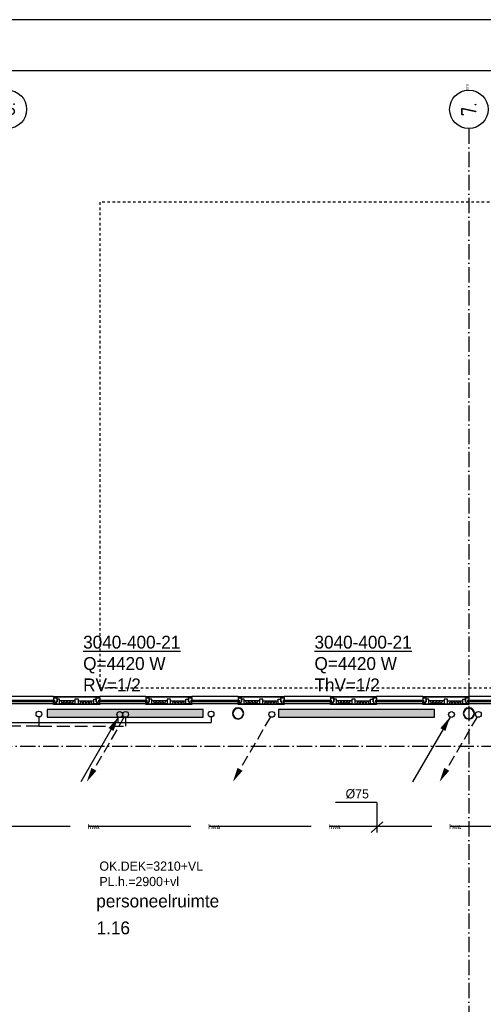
# Model space of a CAD drawing. Extents: x -41378 to 114803, y -24080 to 82188.
# Tile 118 of 137: x 57430 to 66473, y 62993 to 82188. Entities that reach past the tile are written whole.
import ezdxf
from ezdxf.enums import TextEntityAlignment as Align

# ---------------------------------------------------------------- set-up
doc = ezdxf.new("R2010")
doc.units = 0
doc.header["$LTSCALE"] = 50
for name, pattern in [('2322107', [2000, 1000, 1000]), ('2322108', [7, 5, -2]), ('2322122', [47, 40, -7]), ('DASHDOT', [9, 6, -1.5, 0, -1.5]), ('HIDDEN', [2, 1, -1])]:
    doc.linetypes.add(name, pattern=pattern)
doc.layers.get('0').update_dxf_attribs({"linetype": 'CONTINUOUS'})
for name, color, linetype in [('00KAD025', 2, 'CONTINUOUS'), ('00KAD070', 5, 'CONTINUOUS'), ('AL$1----_MAATVOERING', 7, 'CONTINUOUS'), ('AL$7----_STRAMIEN', 1, 'DASHDOT'), ('AL21K---_ISOLATIE', 1, 'CONTINUOUS'), ('AL28----_KONSTRUKTIE', 3, 'CONTINUOUS'), ('AL31----_BUITENKOZ', 7, 'CONTINUOUS'), ('ALN-----_BLOCKNAAM', 2, 'CONTINUOUS'), ('ALXOU---_GLAS', 7, 'CONTINUOUS'), ('BOUW', 8, 'CONTINUOUS'), ('WI561---', 1, 'CONTINUOUS'), ('WL521---', 4, 'CONTINUOUS'), ('WL561---', 4, 'CONTINUOUS'), ('WL561---_AANVOER', 4, 'CONTINUOUS'), ('WL561---_RETOUR', 4, 'CONTINUOUS'), ('WM$1----', 1, 'CONTINUOUS'), ('WM521---', 1, 'CONTINUOUS'), ('WM570---', 1, 'CONTINUOUS')]:
    doc.layers.add(name, color=color, linetype=linetype)
doc.layers.get('0').freeze()
doc.styles.add('BURO-018', font='BUROFONT.shx', dxfattribs={"height": 90})
doc.styles.add('BURO-025', font='BUROFONT.shx', dxfattribs={"height": 250})
doc.styles.get("Standard").update_dxf_attribs({"font": 'ISOCP'})

# ---------------------------------------------------------------- blocks, each defined once
blk = doc.blocks.new('1011')
at = {"layer": 'AL$7----_STRAMIEN', "color": 7, "linetype": 'CONTINUOUS'}
blk.add_circle((-750, 0), 750, dxfattribs=at)
at = {"layer": 'ALN-----_BLOCKNAAM', "linetype": 'CONTINUOUS'}
blk.add_text('1011', height=100, dxfattribs=at).set_placement((0, 0))
blk = doc.blocks.new('LDV4107')
at = {"color": 0, "linetype": 'CONTINUOUS'}
blk.add_line((-0.25, -0.43), (-6.75, -11.69), dxfattribs=at)
blk.add_lwpolyline([(-0.25, -0.43, 0, 1, 0), (-1.5, -2.6, 1, 1, 0)], format="xyseb", dxfattribs=at)
blk.add_circle((0, 0), 0.5, dxfattribs=at)
blk = doc.blocks.new('LDV2108')
at = {"color": 0, "linetype": 'CONTINUOUS'}
for p, q in [((-0.25, -0.43), (-1.19, -2.06)), ((-1.56, -2.71), (-2.5, -4.33)), ((-2.87, -4.98), (-3.81, -6.6)), ((-4.19, -7.25), (-5.12, -8.88)), ((-5.5, -9.53), (-6.44, -11.15))]:
    blk.add_line(p, q, dxfattribs=at)
blk.add_lwpolyline([(-6.75, -11.69, 0, 1, 0), (-5.5, -9.53, 1, 1, 0)], format="xyseb", dxfattribs=at)
blk.add_circle((0, 0), 0.5, dxfattribs=at)
blk = doc.blocks.new('2322401')
at = {"color": 0, "linetype": 'CONTINUOUS'}
for p, q in [((-0.5, 0.5, 1), (-0.5, 0.5)), ((-0.5, 0.5, 1), (-0.5, -0.5, 1)), ((0.5, 0.5, 1), (-0.5, 0.5, 1)), ((0.5, 0.5), (-0.5, 0.5)), ((-0.5, 0.5), (-0.5, -0.5)), ((0.5, 0.5, 1), (0.5, 0.5)), ((0.5, -0.5, 1), (0.5, 0.5, 1)), ((0.5, -0.5), (0.5, 0.5)), ((-0.5, -0.5, 1), (-0.5, -0.5)), ((-0.5, -0.5, 1), (0.5, -0.5, 1)), ((-0.5, -0.5), (0.5, -0.5)), ((0.5, -0.5, 1), (0.5, -0.5))]:
    blk.add_line(p, q, dxfattribs=at)
blk = doc.blocks.new('CVHATCH1')
at = {"color": 0, "linetype": 'CONTINUOUS'}
blk.add_solid([(-0.5, -0.5), (0.5, -0.5), (-0.5, 0.5), (0.5, 0.5)], dxfattribs=at)
blk = doc.blocks.new('CVRINFO2')
at = {"color": 0, "linetype": 'CONTINUOUS', "style": 'BURO-025'}
for tag, p in [('CV_TEXT125', (0, 0)), ('CV_TEXT225', (0, -4.17)), ('CV_TEXT325', (0, -8.33)), ('CV_TEXT425', (0, -12.5))]:
    blk.add_attdef(tag, p, '', height=2.5, dxfattribs=at)
blk = doc.blocks.new('2322122-2')
at = {"layer": 'WM521---', "color": 0, "style": 'BURO-018'}
for p in [(58874, 66457), (61224, 66457), (63574, 66457), (65924, 66457)]:
    blk.add_text('hwa', height=90, dxfattribs=at).set_placement(p, align=Align.MIDDLE)

msp = doc.modelspace()

# ---------------------------------------------------------------- linework, layer by layer
at = {"layer": '00KAD025', "linetype": 'CONTINUOUS'}
msp.add_line((114803.4, 82187.6), (-41378.4, 82187.6), dxfattribs=at)
at = {"layer": '00KAD070', "linetype": 'CONTINUOUS'}
msp.add_line((113803.4, 81187.6), (-40378.4, 81187.6), dxfattribs=at)
at = {"layer": 'AL$1----_MAATVOERING', "color": 8, "linetype": 'HIDDEN'}
for p, q in [((73491, 78627.3), (58991, 78627.3)), ((58991, 78627.3), (58991, 69162.9)), ((58991, 69162.9), (73491, 69163.9))]:
    msp.add_line(p, q, dxfattribs=at)
at = {"layer": 'AL$7----_STRAMIEN', "color": 1}
msp.add_line((66191, 80064.7), (66191, 10167.3), dxfattribs=at)
at = {"layer": 'AL$7----_STRAMIEN'}
msp.add_line((47534.5, 68027.3), (75977.8, 68027.3), dxfattribs=at)
at = {"layer": 'AL21K---_ISOLATIE', "color": 8, "linetype": 'CONTINUOUS'}
for p, q in [((58507.5, 68911.3), (58208, 68911.3)), ((58267.9, 68851.3), (58237.9, 68911.3)), ((58237.9, 68911.3), (58263.9, 68851.3)), ((58297.8, 68911.3), (58267.9, 68851.3)), ((58327.8, 68851.3), (58297.8, 68911.3)), ((58357.7, 68911.3), (58327.8, 68851.3)), ((58387.7, 68851.3), (58357.7, 68911.3)), ((58417.6, 68911.3), (58387.7, 68851.3)), ((58447.6, 68851.3), (58417.6, 68911.3)), ((58477.5, 68911.3), (58447.6, 68851.3)), ((58451.6, 68851.3), (58477.5, 68911.3)), ((58574.5, 68911.3), (58874, 68911.3)), ((58630.4, 68911.3), (58604.4, 68851.3)), ((58604.4, 68851.3), (58634.4, 68911.3)), ((58634.4, 68911.3), (58664.3, 68851.3)), ((58664.3, 68851.3), (58694.3, 68911.3)), ((58694.3, 68911.3), (58724.2, 68851.3)), ((58724.2, 68851.3), (58754.2, 68911.3)), ((58754.2, 68911.3), (58784.1, 68851.3)), ((58784.1, 68851.3), (58814.1, 68911.3)), ((58814.1, 68911.3), (58844, 68851.3)), ((58844, 68851.3), (58818.1, 68911.3)), ((60307.5, 68911.3), (60008, 68911.3)), ((60067.9, 68851.3), (60037.9, 68911.3)), ((60037.9, 68911.3), (60063.9, 68851.3)), ((60097.8, 68911.3), (60067.9, 68851.3)), ((60127.8, 68851.3), (60097.8, 68911.3)), ((60157.7, 68911.3), (60127.8, 68851.3)), ((60187.7, 68851.3), (60157.7, 68911.3)), ((60217.6, 68911.3), (60187.7, 68851.3)), ((60247.6, 68851.3), (60217.6, 68911.3)), ((60277.5, 68911.3), (60247.6, 68851.3)), ((60251.6, 68851.3), (60277.5, 68911.3)), ((60374.5, 68911.3), (60674, 68911.3)), ((60430.4, 68911.3), (60404.4, 68851.3)), ((60404.4, 68851.3), (60434.4, 68911.3)), ((60434.4, 68911.3), (60464.3, 68851.3)), ((60464.3, 68851.3), (60494.3, 68911.3)), ((60494.3, 68911.3), (60524.2, 68851.3)), ((60524.2, 68851.3), (60554.2, 68911.3)), ((60554.2, 68911.3), (60584.1, 68851.3)), ((60584.1, 68851.3), (60614.1, 68911.3)), ((60614.1, 68911.3), (60644, 68851.3)), ((60644, 68851.3), (60618.1, 68911.3)), ((62107.5, 68911.3), (61808, 68911.3)), ((61867.9, 68851.3), (61837.9, 68911.3)), ((61837.9, 68911.3), (61863.9, 68851.3)), ((61897.8, 68911.3), (61867.9, 68851.3)), ((61927.8, 68851.3), (61897.8, 68911.3)), ((61957.7, 68911.3), (61927.8, 68851.3)), ((61987.7, 68851.3), (61957.7, 68911.3)), ((62017.6, 68911.3), (61987.7, 68851.3)), ((62047.6, 68851.3), (62017.6, 68911.3)), ((62077.5, 68911.3), (62047.6, 68851.3)), ((62051.6, 68851.3), (62077.5, 68911.3)), ((62174.5, 68911.3), (62474, 68911.3)), ((62230.4, 68911.3), (62204.4, 68851.3)), ((62204.4, 68851.3), (62234.4, 68911.3)), ((62234.4, 68911.3), (62264.3, 68851.3)), ((62264.3, 68851.3), (62294.3, 68911.3)), ((62294.3, 68911.3), (62324.2, 68851.3)), ((62324.2, 68851.3), (62354.2, 68911.3)), ((62354.2, 68911.3), (62384.1, 68851.3)), ((62384.1, 68851.3), (62414.1, 68911.3)), ((62414.1, 68911.3), (62444, 68851.3)), ((62444, 68851.3), (62418.1, 68911.3)), ((63907.5, 68911.3), (63608, 68911.3)), ((63667.9, 68851.3), (63637.9, 68911.3)), ((63637.9, 68911.3), (63663.9, 68851.3)), ((63697.8, 68911.3), (63667.9, 68851.3)), ((63727.8, 68851.3), (63697.8, 68911.3)), ((63757.7, 68911.3), (63727.8, 68851.3)), ((63787.7, 68851.3), (63757.7, 68911.3)), ((63817.6, 68911.3), (63787.7, 68851.3)), ((63847.6, 68851.3), (63817.6, 68911.3)), ((63877.5, 68911.3), (63847.6, 68851.3)), ((63851.6, 68851.3), (63877.5, 68911.3)), ((63974.5, 68911.3), (64274, 68911.3)), ((64030.4, 68911.3), (64004.4, 68851.3)), ((64004.4, 68851.3), (64034.4, 68911.3)), ((64034.4, 68911.3), (64064.3, 68851.3)), ((64064.3, 68851.3), (64094.3, 68911.3)), ((64094.3, 68911.3), (64124.2, 68851.3)), ((64124.2, 68851.3), (64154.2, 68911.3)), ((64154.2, 68911.3), (64184.1, 68851.3)), ((64184.1, 68851.3), (64214.1, 68911.3)), ((64214.1, 68911.3), (64244, 68851.3)), ((64244, 68851.3), (64218.1, 68911.3)), ((65707.5, 68911.3), (65408, 68911.3)), ((65467.9, 68851.3), (65437.9, 68911.3)), ((65437.9, 68911.3), (65463.9, 68851.3)), ((65497.8, 68911.3), (65467.9, 68851.3)), ((65527.8, 68851.3), (65497.8, 68911.3)), ((65557.7, 68911.3), (65527.8, 68851.3)), ((65587.7, 68851.3), (65557.7, 68911.3)), ((65617.6, 68911.3), (65587.7, 68851.3)), ((65647.6, 68851.3), (65617.6, 68911.3)), ((65677.5, 68911.3), (65647.6, 68851.3)), ((65651.6, 68851.3), (65677.5, 68911.3)), ((65774.5, 68911.3), (66074, 68911.3)), ((65830.4, 68911.3), (65804.4, 68851.3)), ((65804.4, 68851.3), (65834.4, 68911.3)), ((65834.4, 68911.3), (65864.3, 68851.3)), ((65864.3, 68851.3), (65894.3, 68911.3)), ((65894.3, 68911.3), (65924.2, 68851.3)), ((65924.2, 68851.3), (65954.2, 68911.3)), ((65954.2, 68911.3), (65984.1, 68851.3)), ((65984.1, 68851.3), (66014.1, 68911.3)), ((66014.1, 68911.3), (66044, 68851.3)), ((66044, 68851.3), (66018.1, 68911.3)), ((58507.5, 68851.3), (58208, 68851.3)), ((58574.5, 68851.3), (58874, 68851.3)), ((60307.5, 68851.3), (60008, 68851.3)), ((60374.5, 68851.3), (60674, 68851.3)), ((62107.5, 68851.3), (61808, 68851.3)), ((62174.5, 68851.3), (62474, 68851.3)), ((63907.5, 68851.3), (63608, 68851.3)), ((63974.5, 68851.3), (64274, 68851.3)), ((65707.5, 68851.3), (65408, 68851.3)), ((65774.5, 68851.3), (66074, 68851.3))]:
    msp.add_line(p, q, dxfattribs=at)
at = {"layer": 'AL28----_KONSTRUKTIE', "color": 8}
for centre, radius, start, end in [((61691, 68662.3), 109.5, 0, 180), ((61691, 68662.3), 101.5, 0, 180), ((66191, 68662.3), 109.5, 0, 180), ((66191, 68662.3), 101.5, 0, 180), ((61691, 68662.3), 109.5, 180, 0), ((61691, 68662.3), 101.5, 180, 0), ((66191, 68662.3), 109.5, 180, 0), ((66191, 68662.3), 101.5, 180, 0)]:
    msp.add_arc(centre, radius, start, end, dxfattribs=at)
at = {"layer": 'AL31----_BUITENKOZ', "color": 8}
for p, q in [((58091, 68992.3), (57191, 68992.3)), ((58091, 68980.3), (58091, 68992.3)), ((58091, 68992.3), (58991, 68992.3)), ((58991, 68980.3), (58091, 68980.3)), ((58158, 68965.3), (58091, 68965.3)), ((58091, 68965.3), (58091, 68920.3)), ((58091, 68920.3), (58108, 68920.3)), ((58144, 68980.3), (58101, 68980.3)), ((58101, 68980.3), (58101, 68965.3)), ((58101, 68965.3), (58144, 68965.3)), ((58108, 68920.3), (58108, 68851.3)), ((58144, 68965.3), (58144, 68980.3)), ((58158, 68886.3), (58158, 68965.3)), ((58208, 68941.3), (58158, 68941.3)), ((58158, 68941.3), (58158, 68886.3)), ((58208, 68851.3), (58208, 68941.3)), ((58574.5, 68941.3), (58507.5, 68941.3)), ((58507.5, 68941.3), (58507.5, 68851.3)), ((58574.5, 68851.3), (58574.5, 68941.3)), ((58874, 68851.3), (58874, 68941.3)), ((58874, 68941.3), (58924, 68941.3)), ((58924, 68886.3), (58924, 68965.3)), ((58924, 68965.3), (58991, 68965.3)), ((58924, 68941.3), (58924, 68886.3)), ((58938, 68965.3), (58938, 68980.3)), ((58938, 68980.3), (58981, 68980.3)), ((58981, 68965.3), (58938, 68965.3)), ((58991, 68920.3), (58974, 68920.3)), ((58974, 68920.3), (58974, 68851.3)), ((58981, 68980.3), (58981, 68965.3)), ((58991, 68992.3), (58991, 68980.3)), ((59891, 68992.3), (58991, 68992.3)), ((58991, 68965.3), (58991, 68920.3)), ((59891, 68980.3), (59891, 68992.3)), ((59891, 68992.3), (60791, 68992.3)), ((60791, 68980.3), (59891, 68980.3)), ((59958, 68965.3), (59891, 68965.3)), ((59891, 68965.3), (59891, 68920.3)), ((59891, 68920.3), (59908, 68920.3)), ((59944, 68980.3), (59901, 68980.3)), ((59901, 68980.3), (59901, 68965.3)), ((59901, 68965.3), (59944, 68965.3)), ((59908, 68920.3), (59908, 68851.3)), ((59944, 68965.3), (59944, 68980.3)), ((59958, 68886.3), (59958, 68965.3)), ((60008, 68941.3), (59958, 68941.3)), ((59958, 68941.3), (59958, 68886.3)), ((60008, 68851.3), (60008, 68941.3)), ((60374.5, 68941.3), (60307.5, 68941.3)), ((60307.5, 68941.3), (60307.5, 68851.3)), ((60374.5, 68851.3), (60374.5, 68941.3)), ((60674, 68851.3), (60674, 68941.3)), ((60674, 68941.3), (60724, 68941.3)), ((60724, 68886.3), (60724, 68965.3)), ((60724, 68965.3), (60791, 68965.3)), ((60724, 68941.3), (60724, 68886.3)), ((60738, 68965.3), (60738, 68980.3)), ((60738, 68980.3), (60781, 68980.3)), ((60781, 68965.3), (60738, 68965.3)), ((60791, 68920.3), (60774, 68920.3)), ((60774, 68920.3), (60774, 68851.3)), ((60781, 68980.3), (60781, 68965.3)), ((61691, 68992.3), (60791, 68992.3)), ((60791, 68992.3), (60791, 68980.3)), ((60791, 68965.3), (60791, 68920.3)), ((61691, 68980.3), (61691, 68992.3)), ((61691, 68992.3), (62591, 68992.3)), ((62591, 68980.3), (61691, 68980.3)), ((61758, 68965.3), (61691, 68965.3)), ((61691, 68965.3), (61691, 68920.3)), ((61691, 68920.3), (61708, 68920.3)), ((61744, 68980.3), (61701, 68980.3)), ((61701, 68980.3), (61701, 68965.3)), ((61701, 68965.3), (61744, 68965.3)), ((61708, 68920.3), (61708, 68851.3)), ((61744, 68965.3), (61744, 68980.3)), ((61758, 68886.3), (61758, 68965.3)), ((61808, 68941.3), (61758, 68941.3)), ((61758, 68941.3), (61758, 68886.3)), ((61808, 68851.3), (61808, 68941.3)), ((62174.5, 68941.3), (62107.5, 68941.3)), ((62107.5, 68941.3), (62107.5, 68851.3)), ((62174.5, 68851.3), (62174.5, 68941.3)), ((62474, 68851.3), (62474, 68941.3)), ((62474, 68941.3), (62524, 68941.3)), ((62524, 68886.3), (62524, 68965.3)), ((62524, 68965.3), (62591, 68965.3)), ((62524, 68941.3), (62524, 68886.3)), ((62538, 68965.3), (62538, 68980.3)), ((62538, 68980.3), (62581, 68980.3)), ((62581, 68965.3), (62538, 68965.3)), ((62591, 68920.3), (62574, 68920.3)), ((62574, 68920.3), (62574, 68851.3)), ((62581, 68980.3), (62581, 68965.3)), ((63491, 68992.3), (62591, 68992.3)), ((62591, 68992.3), (62591, 68980.3)), ((62591, 68965.3), (62591, 68920.3)), ((63491, 68980.3), (63491, 68992.3)), ((63491, 68992.3), (64391, 68992.3)), ((64391, 68980.3), (63491, 68980.3)), ((63558, 68965.3), (63491, 68965.3)), ((63491, 68965.3), (63491, 68920.3)), ((63491, 68920.3), (63508, 68920.3)), ((63544, 68980.3), (63501, 68980.3)), ((63501, 68980.3), (63501, 68965.3)), ((63501, 68965.3), (63544, 68965.3)), ((63508, 68920.3), (63508, 68851.3)), ((63544, 68965.3), (63544, 68980.3)), ((63558, 68886.3), (63558, 68965.3)), ((63608, 68941.3), (63558, 68941.3)), ((63558, 68941.3), (63558, 68886.3)), ((63608, 68851.3), (63608, 68941.3)), ((63974.5, 68941.3), (63907.5, 68941.3)), ((63907.5, 68941.3), (63907.5, 68851.3)), ((63974.5, 68851.3), (63974.5, 68941.3)), ((64274, 68851.3), (64274, 68941.3)), ((64274, 68941.3), (64324, 68941.3)), ((64324, 68886.3), (64324, 68965.3)), ((64324, 68965.3), (64391, 68965.3)), ((64324, 68941.3), (64324, 68886.3)), ((64338, 68965.3), (64338, 68980.3)), ((64338, 68980.3), (64381, 68980.3)), ((64381, 68965.3), (64338, 68965.3)), ((64391, 68920.3), (64374, 68920.3)), ((64374, 68920.3), (64374, 68851.3)), ((64381, 68980.3), (64381, 68965.3)), ((64391, 68992.3), (64391, 68980.3)), ((65291, 68992.3), (64391, 68992.3)), ((64391, 68965.3), (64391, 68920.3)), ((65291, 68980.3), (65291, 68992.3)), ((65291, 68992.3), (66191, 68992.3)), ((66191, 68980.3), (65291, 68980.3)), ((65358, 68965.3), (65291, 68965.3)), ((65291, 68965.3), (65291, 68920.3)), ((65291, 68920.3), (65308, 68920.3)), ((65344, 68980.3), (65301, 68980.3)), ((65301, 68980.3), (65301, 68965.3)), ((65301, 68965.3), (65344, 68965.3)), ((65308, 68920.3), (65308, 68851.3)), ((65344, 68965.3), (65344, 68980.3)), ((65358, 68886.3), (65358, 68965.3)), ((65408, 68941.3), (65358, 68941.3)), ((65358, 68941.3), (65358, 68886.3)), ((65408, 68851.3), (65408, 68941.3)), ((65774.5, 68941.3), (65707.5, 68941.3)), ((65707.5, 68941.3), (65707.5, 68851.3)), ((65774.5, 68851.3), (65774.5, 68941.3)), ((66074, 68851.3), (66074, 68941.3)), ((66074, 68941.3), (66124, 68941.3)), ((66124, 68886.3), (66124, 68965.3)), ((66124, 68965.3), (66191, 68965.3)), ((66124, 68941.3), (66124, 68886.3)), ((66138, 68965.3), (66138, 68980.3)), ((66138, 68980.3), (66181, 68980.3)), ((66181, 68965.3), (66138, 68965.3)), ((66191, 68920.3), (66174, 68920.3)), ((66174, 68920.3), (66174, 68851.3)), ((66181, 68980.3), (66181, 68965.3)), ((67091, 68992.3), (66191, 68992.3)), ((66191, 68992.3), (66191, 68980.3)), ((66191, 68965.3), (66191, 68920.3)), ((58091, 68851.3), (57191, 68851.3)), ((58091, 68851.3), (58091, 68890.3)), ((58091, 68890.3), (58108, 68890.3)), ((58091, 68836.3), (58091, 68851.3)), ((58091, 68851.3), (58991, 68851.3)), ((58108, 68851.3), (58091, 68851.3)), ((58991, 68836.3), (58091, 68836.3)), ((58108, 68890.3), (58108, 68851.3)), ((58108, 68851.3), (58141, 68851.3)), ((58141, 68851.3), (58141, 68886.3)), ((58141, 68886.3), (58158, 68886.3)), ((58158, 68886.3), (58141, 68886.3)), ((58141, 68886.3), (58141, 68851.3)), ((58141, 68851.3), (58208, 68851.3)), ((58507.5, 68851.3), (58574.5, 68851.3)), ((58941, 68851.3), (58874, 68851.3)), ((58941, 68886.3), (58924, 68886.3)), ((58924, 68886.3), (58941, 68886.3)), ((58941, 68851.3), (58941, 68886.3)), ((58941, 68886.3), (58941, 68851.3)), ((58974, 68851.3), (58941, 68851.3)), ((58974, 68890.3), (58974, 68851.3)), ((58991, 68890.3), (58974, 68890.3)), ((58974, 68851.3), (58991, 68851.3)), ((58991, 68851.3), (58991, 68890.3)), ((58991, 68851.3), (58991, 68836.3)), ((59891, 68851.3), (58991, 68851.3)), ((59891, 68851.3), (59891, 68890.3)), ((59891, 68890.3), (59908, 68890.3)), ((59908, 68851.3), (59891, 68851.3)), ((59891, 68836.3), (59891, 68851.3)), ((59891, 68851.3), (60791, 68851.3)), ((60791, 68836.3), (59891, 68836.3)), ((59908, 68890.3), (59908, 68851.3)), ((59908, 68851.3), (59941, 68851.3)), ((59941, 68851.3), (59941, 68886.3)), ((59941, 68886.3), (59958, 68886.3)), ((59958, 68886.3), (59941, 68886.3)), ((59941, 68886.3), (59941, 68851.3)), ((59941, 68851.3), (60008, 68851.3)), ((60307.5, 68851.3), (60374.5, 68851.3)), ((60741, 68851.3), (60674, 68851.3)), ((60724, 68886.3), (60741, 68886.3)), ((60741, 68886.3), (60724, 68886.3)), ((60741, 68886.3), (60741, 68851.3)), ((60741, 68851.3), (60741, 68886.3)), ((60774, 68851.3), (60741, 68851.3)), ((60774, 68890.3), (60774, 68851.3)), ((60791, 68890.3), (60774, 68890.3)), ((60774, 68851.3), (60791, 68851.3)), ((60791, 68851.3), (60791, 68890.3)), ((61691, 68851.3), (60791, 68851.3)), ((60791, 68851.3), (60791, 68836.3)), ((61691, 68851.3), (61691, 68890.3)), ((61691, 68890.3), (61708, 68890.3)), ((61691, 68836.3), (61691, 68851.3)), ((61691, 68851.3), (62591, 68851.3)), ((61708, 68851.3), (61691, 68851.3)), ((62591, 68836.3), (61691, 68836.3)), ((61708, 68890.3), (61708, 68851.3)), ((61708, 68851.3), (61741, 68851.3)), ((61758, 68886.3), (61741, 68886.3)), ((61741, 68886.3), (61741, 68851.3)), ((61741, 68851.3), (61741, 68886.3)), ((61741, 68886.3), (61758, 68886.3)), ((61741, 68851.3), (61808, 68851.3)), ((62107.5, 68851.3), (62174.5, 68851.3)), ((62541, 68851.3), (62474, 68851.3)), ((62541, 68886.3), (62524, 68886.3)), ((62524, 68886.3), (62541, 68886.3)), ((62541, 68851.3), (62541, 68886.3)), ((62541, 68886.3), (62541, 68851.3)), ((62574, 68851.3), (62541, 68851.3)), ((62574, 68890.3), (62574, 68851.3)), ((62591, 68890.3), (62574, 68890.3)), ((62574, 68851.3), (62591, 68851.3)), ((62591, 68851.3), (62591, 68890.3)), ((63491, 68851.3), (62591, 68851.3)), ((62591, 68851.3), (62591, 68836.3)), ((63491, 68851.3), (63491, 68890.3)), ((63491, 68890.3), (63508, 68890.3)), ((63491, 68836.3), (63491, 68851.3)), ((63491, 68851.3), (64391, 68851.3)), ((63508, 68851.3), (63491, 68851.3)), ((64391, 68836.3), (63491, 68836.3)), ((63508, 68890.3), (63508, 68851.3)), ((63508, 68851.3), (63541, 68851.3)), ((63541, 68851.3), (63541, 68886.3)), ((63541, 68886.3), (63558, 68886.3)), ((63558, 68886.3), (63541, 68886.3)), ((63541, 68886.3), (63541, 68851.3)), ((63541, 68851.3), (63608, 68851.3)), ((63907.5, 68851.3), (63974.5, 68851.3)), ((64341, 68851.3), (64274, 68851.3)), ((64341, 68886.3), (64324, 68886.3)), ((64324, 68886.3), (64341, 68886.3)), ((64341, 68851.3), (64341, 68886.3)), ((64341, 68886.3), (64341, 68851.3)), ((64374, 68851.3), (64341, 68851.3)), ((64374, 68890.3), (64374, 68851.3)), ((64391, 68890.3), (64374, 68890.3)), ((64374, 68851.3), (64391, 68851.3)), ((64391, 68851.3), (64391, 68890.3)), ((64391, 68851.3), (64391, 68836.3)), ((65291, 68851.3), (64391, 68851.3)), ((65291, 68851.3), (65291, 68890.3)), ((65291, 68890.3), (65308, 68890.3)), ((65308, 68851.3), (65291, 68851.3)), ((65291, 68836.3), (65291, 68851.3)), ((65291, 68851.3), (66191, 68851.3)), ((66191, 68836.3), (65291, 68836.3)), ((65308, 68890.3), (65308, 68851.3)), ((65308, 68851.3), (65341, 68851.3)), ((65341, 68851.3), (65341, 68886.3)), ((65341, 68886.3), (65358, 68886.3)), ((65358, 68886.3), (65341, 68886.3)), ((65341, 68886.3), (65341, 68851.3)), ((65341, 68851.3), (65408, 68851.3)), ((65707.5, 68851.3), (65774.5, 68851.3)), ((66141, 68851.3), (66074, 68851.3)), ((66124, 68886.3), (66141, 68886.3)), ((66141, 68886.3), (66124, 68886.3)), ((66141, 68886.3), (66141, 68851.3)), ((66141, 68851.3), (66141, 68886.3)), ((66174, 68851.3), (66141, 68851.3)), ((66174, 68890.3), (66174, 68851.3)), ((66191, 68890.3), (66174, 68890.3)), ((66174, 68851.3), (66191, 68851.3)), ((66191, 68851.3), (66191, 68890.3)), ((67091, 68851.3), (66191, 68851.3)), ((66191, 68851.3), (66191, 68836.3))]:
    msp.add_line(p, q, dxfattribs=at)
at = {"layer": 'ALXOU---_GLAS', "color": 8}
for p, q in [((57174, 68920.3), (58108, 68920.3)), ((58108, 68920.3), (58108, 68890.3)), ((58974, 68890.3), (58974, 68920.3)), ((58974, 68920.3), (59908, 68920.3)), ((59908, 68920.3), (59908, 68890.3)), ((60774, 68890.3), (60774, 68920.3)), ((60774, 68920.3), (61708, 68920.3)), ((61708, 68920.3), (61708, 68890.3)), ((62574, 68890.3), (62574, 68920.3)), ((62574, 68920.3), (63508, 68920.3)), ((63508, 68920.3), (63508, 68890.3)), ((64374, 68890.3), (64374, 68920.3)), ((64374, 68920.3), (65308, 68920.3)), ((65308, 68920.3), (65308, 68890.3)), ((66174, 68890.3), (66174, 68920.3)), ((66174, 68920.3), (67108, 68920.3)), ((58108, 68890.3), (57174, 68890.3)), ((59908, 68890.3), (58974, 68890.3)), ((61708, 68890.3), (60774, 68890.3)), ((63508, 68890.3), (62574, 68890.3)), ((65308, 68890.3), (64374, 68890.3)), ((67108, 68890.3), (66174, 68890.3))]:
    msp.add_line(p, q, dxfattribs=at)
at = {"layer": 'WL521---', "linetype": '2322122'}
msp.add_line((81917.3, 66456.6), (56981.2, 66456.6), dxfattribs=at)
at = {"layer": 'WL561---_AANVOER', "linetype": '2322107'}
for p, q in [((59353.7, 68485.3), (59353.7, 68587.9)), ((61163, 68595.3), (61163, 68485.3)), ((53597, 68485.3), (59353.7, 68485.3)), ((59353.7, 68485.3), (61163, 68485.3))]:
    msp.add_line(p, q, dxfattribs=at)
at = {"layer": 'WL561---_RETOUR', "linetype": '2322108'}
for p, q in [((57805.5, 68595.3), (57805.5, 68416.9)), ((59502.1, 68416.9), (59502.1, 68587.9)), ((57805.5, 68416.9), (56969.8, 68416.9)), ((57805.5, 68416.9), (59502.1, 68416.9))]:
    msp.add_line(p, q, dxfattribs=at)
at = {"layer": 'WL561---_RETOUR', "color": 1}
for centre in [(57805.5, 68651.5), (61163, 68651.5)]:
    msp.add_circle(centre, 56.2, dxfattribs=at)
at = {"layer": 'WM570---'}
for p, q in [((64398.7, 66924.9), (63589.8, 66924.9)), ((64398.7, 66924.9), (64398.7, 66344.9)), ((64283.2, 66344.9), (64514.3, 66552.8))]:
    msp.add_line(p, q, dxfattribs=at)

# ---------------------------------------------------------------- block references
at = {"layer": 'AL$7----_STRAMIEN'}
ref = msp.add_blockref('1011', (57191, 80814.7), dxfattribs=dict(at, xscale=0.5, yscale=0.5, zscale=0.5, rotation=90))
ref.add_attrib('STR-NAAM', '8.', dxfattribs={"color": 3, "linetype": 'CONTINUOUS', "height": 300, "rotation": 90}).set_placement((57191, 80439.7), align=Align.MIDDLE)
ref = msp.add_blockref('1011', (66191, 80814.7), dxfattribs=dict(at, xscale=0.5, yscale=0.5, zscale=0.5, rotation=90))
ref.add_attrib('STR-NAAM', '7.', dxfattribs={"color": 3, "linetype": 'CONTINUOUS', "height": 300, "rotation": 90}).set_placement((66191, 80439.7), align=Align.MIDDLE)
at = {"layer": 'WI561---'}
ref = msp.add_blockref('CVRINFO2', (58668.1, 69927.7), dxfattribs=dict(at, xscale=100, yscale=100, zscale=100))
ref.add_attrib('CV_TEXT125', '%%u3040-400-21', (58668.1, 69927.7), dxfattribs={"layer": '0', "color": 2, "linetype": 'CONTINUOUS', "height": 250, "style": 'BURO-025'})
ref.add_attrib('CV_TEXT225', 'Q=4420 W', (58668.1, 69511.1), dxfattribs={"layer": '0', "color": 2, "linetype": 'CONTINUOUS', "height": 250, "style": 'BURO-025'})
ref.add_attrib('CV_TEXT325', 'RV=1/2', (58668.1, 69094.4), dxfattribs={"layer": '0', "color": 2, "linetype": 'CONTINUOUS', "height": 250, "style": 'BURO-025'})
ref = msp.add_blockref('CVRINFO2', (63180.4, 69927.7), dxfattribs=dict(at, xscale=100, yscale=100, zscale=100))
ref.add_attrib('CV_TEXT125', '%%u3040-400-21', (63180.4, 69927.7), dxfattribs={"layer": '0', "color": 2, "linetype": 'CONTINUOUS', "height": 250, "style": 'BURO-025'})
ref.add_attrib('CV_TEXT225', 'Q=4420 W', (63180.4, 69511.1), dxfattribs={"layer": '0', "color": 2, "linetype": 'CONTINUOUS', "height": 250, "style": 'BURO-025'})
ref.add_attrib('CV_TEXT325', 'ThV=1/2', (63180.4, 69094.4), dxfattribs={"layer": '0', "color": 2, "linetype": 'CONTINUOUS', "height": 250, "style": 'BURO-025'})
at = {"layer": 'WL561---', "xscale": 3040, "yscale": 150}
for name, p, zscale, rotation in [('CVHATCH1', (59486.6, 68662.3), 3040, 180.0000000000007), ('2322401', (59486.6, 68662.3), 400, 180.0000000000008), ('2322401', (63998.8, 68662.3), 400, 180.0000000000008), ('CVHATCH1', (63998.8, 68662.3), 3040, 180.0000000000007)]:
    msp.add_blockref(name, p, dxfattribs=dict(at, zscale=zscale, rotation=rotation))
at = {"layer": 'WL561---_AANVOER', "color": 2, "xscale": 112.5, "yscale": 112.5, "zscale": 112.5}
for p in [(59381, 68641.8), (65852.9, 68641.8)]:
    msp.add_blockref('LDV4107', p, dxfattribs=at)
at = {"layer": 'WL561---_RETOUR', "color": 2, "xscale": 112.5, "yscale": 112.5, "zscale": 112.5}
for p in [(59497.3, 68645.3), (62347.5, 68645.3), (66378.4, 68645.3)]:
    msp.add_blockref('LDV2108', p, dxfattribs=at)
at = {"layer": 'WM521---'}
msp.add_blockref('2322122-2', (0, 0), dxfattribs=at)

# ---------------------------------------------------------------- texts
at = {"layer": 'BOUW', "color": 1, "style": 'BURO-018'}
for s, p in [('OK.DEK=3210+VL', (58985.6, 65596.5)), ('PL.h.=2900+vl', (58985.6, 65296.5))]:
    msp.add_text(s, height=180, dxfattribs=at).set_placement(p)
at = {"layer": 'BOUW', "style": 'BURO-025'}
for s, p in [('personeelruimte', (58924, 64881.7)), ('1.16', (58930.2, 64357.6))]:
    msp.add_text(s, height=250, dxfattribs=at).set_placement(p)
at = {"layer": 'WM$1----', "color": 1, "style": 'BURO-018'}
msp.add_text('%%C75', height=180, dxfattribs=at).set_placement((63786.7, 67006.6))

doc.saveas('drawing.dxf')
